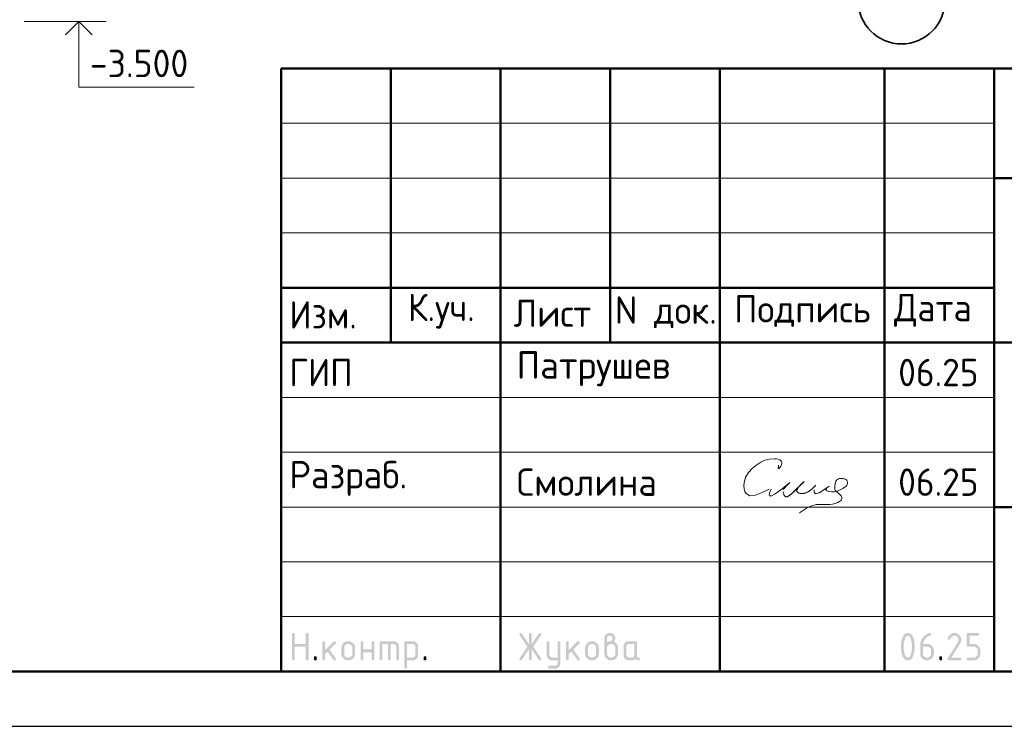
# Model space of a CAD drawing. Header units: millimetres. Extents: x 0 to 50400, y 0 to 35640.
# Tile 14 of 21: x 24739 to 35510, y 0 to 7733. Entities that reach past the tile are written whole.
import ezdxf

# ---------------------------------------------------------------- set-up
doc = ezdxf.new("R2010")
doc.units = ezdxf.units.MM
doc.linetypes.add('______5', pattern=[1320, 960, -120, 120, -120])
doc.layers.add('Standard', color=7, linetype='Continuous', lineweight=25)
doc.layers.add('Высотные отметки', color=7, linetype='Continuous', lineweight=25)
doc.layers.add('Оси', color=7, linetype='______5', true_color=0x656565)
doc.styles.add('ISOCPEUR', font='txt')

msp = doc.modelspace()

# ---------------------------------------------------------------- hatches: boundary and pattern name
at = {"layer": 'Standard', "linetype": 'Continuous', "lineweight": 25, "transparency": 33554687}
for points in [[(27719, 737), (27719, 1007), (27719, 1008), (27719, 1010), (27719, 1012), (27720, 1013), (27720, 1015), (27721, 1016), (27722, 1017), (27723, 1018), (27724, 1019), (27725, 1019), (27726, 1020), (27727, 1021), (27729, 1021), (27730, 1021), (27732, 1022), (27734, 1022), (27736, 1022), (27737, 1021), (27739, 1021), (27741, 1021), (27742, 1020), (27743, 1019), (27744, 1019), (27745, 1018), (27746, 1017), (27747, 1016), (27748, 1015), (27748, 1013), (27748, 1012), (27749, 1010), (27749, 1008), (27749, 1007), (27749, 902), (27869, 902), (27869, 1007), (27869, 1008), (27869, 1010), (27869, 1012), (27870, 1013), (27870, 1015), (27871, 1016), (27871, 1017), (27872, 1018), (27873, 1019), (27874, 1019), (27876, 1020), (27877, 1021), (27878, 1021), (27880, 1021), (27882, 1022), (27884, 1022), (27886, 1022), (27887, 1021), (27889, 1021), (27890, 1021), (27892, 1020), (27893, 1019), (27894, 1019), (27895, 1018), (27896, 1017), (27897, 1016), (27897, 1015), (27898, 1013), (27898, 1012), (27898, 1010), (27899, 1008), (27899, 1007), (27899, 737), (27899, 735), (27898, 733), (27898, 731), (27898, 730), (27897, 729), (27897, 727), (27896, 726), (27895, 725), (27894, 724), (27893, 724), (27892, 723), (27890, 722), (27889, 722), (27887, 722), (27886, 722), (27884, 722), (27882, 722), (27880, 722), (27878, 722), (27877, 722), (27876, 723), (27874, 724), (27873, 724), (27872, 725), (27871, 726), (27871, 727), (27870, 729), (27870, 730), (27869, 731), (27869, 733), (27869, 735), (27869, 737), (27869, 872), (27749, 872), (27749, 737), (27749, 735), (27749, 733), (27748, 731), (27748, 730), (27748, 729), (27747, 727), (27746, 726), (27745, 725), (27744, 724), (27743, 724), (27742, 723), (27741, 722), (27739, 722), (27737, 722), (27736, 722), (27734, 722), (27732, 722), (27730, 722), (27729, 722), (27727, 722), (27726, 723), (27725, 724), (27724, 724), (27723, 725), (27722, 726), (27721, 727), (27720, 729), (27720, 730), (27719, 731), (27719, 733), (27719, 735)], [(30310, 844), (30233, 728), (30232, 726), (30230, 725), (30229, 724), (30227, 723), (30226, 722), (30224, 722), (30222, 722), (30220, 722), (30218, 722), (30217, 722), (30215, 722), (30214, 723), (30212, 723), (30211, 724), (30210, 724), (30209, 725), (30208, 726), (30207, 728), (30207, 729), (30206, 730), (30206, 732), (30206, 734), (30205, 735), (30205, 737), (30205, 739), (30206, 741), (30207, 743), (30208, 745), (30292, 871), (30208, 998), (30207, 1000), (30206, 1002), (30205, 1004), (30205, 1006), (30205, 1008), (30206, 1010), (30206, 1011), (30206, 1013), (30207, 1014), (30207, 1015), (30208, 1017), (30209, 1018), (30210, 1019), (30211, 1019), (30212, 1020), (30214, 1021), (30215, 1021), (30217, 1021), (30218, 1022), (30220, 1022), (30222, 1022), (30224, 1021), (30226, 1021), (30227, 1020), (30229, 1019), (30230, 1018), (30232, 1016), (30233, 1015), (30310, 899), (30310, 1007), (30310, 1008), (30310, 1010), (30311, 1012), (30311, 1013), (30312, 1015), (30312, 1016), (30313, 1017), (30314, 1018), (30315, 1019), (30316, 1019), (30317, 1020), (30319, 1021), (30320, 1021), (30322, 1021), (30323, 1022), (30325, 1022), (30327, 1022), (30329, 1021), (30330, 1021), (30332, 1021), (30333, 1020), (30334, 1019), (30336, 1019), (30337, 1018), (30337, 1017), (30338, 1016), (30339, 1015), (30339, 1013), (30340, 1012), (30340, 1010), (30340, 1008), (30340, 1007), (30340, 899), (30418, 1015), (30419, 1016), (30420, 1018), (30422, 1019), (30423, 1020), (30425, 1021), (30427, 1021), (30428, 1022), (30430, 1022), (30432, 1022), (30433, 1021), (30435, 1021), (30436, 1020), (30437, 1020), (30439, 1019), (30440, 1018), (30441, 1017), (30442, 1016), (30443, 1015), (30444, 1013), (30444, 1012), (30445, 1011), (30445, 1009), (30445, 1008), (30445, 1006), (30445, 1004), (30445, 1002), (30444, 1000), (30443, 998), (30358, 871), (30443, 745), (30444, 743), (30445, 741), (30445, 739), (30445, 737), (30445, 735), (30445, 734), (30445, 732), (30444, 731), (30444, 730), (30443, 728), (30442, 727), (30441, 726), (30440, 725), (30439, 724), (30438, 723), (30436, 723), (30435, 722), (30434, 722), (30432, 722), (30431, 722), (30429, 722), (30427, 722), (30425, 722), (30423, 723), (30422, 724), (30420, 725), (30419, 726), (30418, 728), (30340, 844), (30340, 737), (30340, 735), (30340, 733), (30340, 731), (30339, 730), (30339, 729), (30338, 727), (30337, 726), (30337, 725), (30336, 724), (30334, 724), (30333, 723), (30332, 722), (30330, 722), (30329, 722), (30327, 722), (30325, 722), (30323, 722), (30322, 722), (30320, 722), (30319, 722), (30317, 723), (30316, 724), (30315, 724), (30314, 725), (30313, 726), (30312, 727), (30312, 729), (30311, 730), (30311, 731), (30310, 733), (30310, 735), (30310, 737)], [(34965, 1022), (34968, 1022), (34972, 1021), (34976, 1021), (34980, 1020), (34983, 1019), (34987, 1018), (34990, 1017), (34993, 1016), (34997, 1015), (35000, 1013), (35003, 1011), (35006, 1009), (35009, 1007), (35012, 1005), (35015, 1002), (35018, 1000), (35020, 997), (35023, 994), (35025, 991), (35027, 988), (35029, 985), (35031, 982), (35033, 979), (35034, 975), (35035, 972), (35036, 969), (35038, 965), (35038, 962), (35039, 958), (35039, 954), (35040, 950), (35040, 947), (35040, 941), (35039, 936), (35038, 930), (35036, 925), (35034, 920), (35032, 914), (35029, 909), (35026, 903), (34931, 752), (35025, 752), (35026, 752), (35028, 751), (35030, 751), (35031, 751), (35033, 750), (35034, 749), (35035, 749), (35036, 748), (35037, 747), (35037, 746), (35038, 745), (35039, 743), (35039, 742), (35039, 740), (35040, 738), (35040, 737), (35040, 735), (35039, 733), (35039, 731), (35039, 730), (35038, 729), (35037, 727), (35037, 726), (35036, 725), (35035, 724), (35034, 724), (35033, 723), (35031, 722), (35030, 722), (35028, 722), (35026, 722), (35025, 722), (34905, 722), (34903, 722), (34901, 722), (34899, 722), (34898, 722), (34897, 723), (34895, 724), (34894, 724), (34893, 725), (34892, 726), (34892, 727), (34891, 729), (34891, 730), (34890, 731), (34890, 733), (34890, 735), (34890, 737), (34890, 739), (34890, 741), (34891, 743), (34892, 745), (35002, 922), (35004, 925), (35005, 928), (35007, 931), (35008, 934), (35009, 937), (35009, 940), (35010, 943), (35010, 946), (35010, 951), (35009, 955), (35008, 960), (35006, 964), (35005, 968), (35002, 971), (35000, 975), (34996, 978), (34993, 982), (34989, 984), (34986, 987), (34982, 988), (34978, 990), (34974, 991), (34969, 991), (34965, 991), (34961, 991), (34958, 991), (34955, 990), (34952, 989), (34949, 988), (34946, 986), (34943, 984), (34940, 982), (34937, 980), (34934, 977), (34931, 974), (34929, 970), (34926, 967), (34923, 963), (34920, 958), (34918, 954), (34917, 952), (34915, 951), (34914, 949), (34912, 948), (34911, 947), (34909, 947), (34907, 947), (34905, 947), (34903, 947), (34901, 947), (34899, 947), (34898, 947), (34897, 948), (34895, 949), (34894, 949), (34893, 950), (34892, 951), (34892, 952), (34891, 954), (34891, 955), (34890, 956), (34890, 958), (34890, 960), (34890, 961), (34890, 963), (34890, 965), (34890, 966), (34891, 968), (34894, 974), (34898, 980), (34902, 986), (34906, 991), (34910, 996), (34914, 1000), (34919, 1005), (34923, 1008), (34928, 1011), (34933, 1014), (34938, 1016), (34943, 1018), (34948, 1020), (34953, 1021), (34959, 1022)], [(35100, 887), (35100, 1007), (35100, 1008), (35100, 1010), (35100, 1012), (35100, 1013), (35101, 1015), (35102, 1016), (35102, 1017), (35103, 1018), (35104, 1019), (35105, 1019), (35107, 1020), (35108, 1021), (35109, 1021), (35111, 1021), (35113, 1022), (35114, 1022), (35219, 1022), (35221, 1022), (35223, 1021), (35224, 1021), (35226, 1021), (35227, 1020), (35228, 1019), (35229, 1019), (35230, 1018), (35231, 1017), (35232, 1016), (35233, 1014), (35233, 1013), (35234, 1012), (35234, 1010), (35234, 1008), (35234, 1007), (35234, 1005), (35234, 1003), (35234, 1001), (35233, 1000), (35233, 999), (35232, 997), (35231, 996), (35230, 995), (35229, 994), (35228, 994), (35227, 993), (35226, 992), (35224, 992), (35223, 992), (35221, 991), (35219, 991), (35130, 991), (35130, 902), (35174, 902), (35178, 902), (35182, 901), (35186, 901), (35189, 900), (35193, 900), (35196, 899), (35200, 897), (35203, 896), (35207, 895), (35210, 893), (35213, 891), (35216, 889), (35219, 887), (35222, 885), (35225, 882), (35227, 880), (35230, 877), (35232, 874), (35235, 871), (35237, 868), (35239, 865), (35241, 862), (35242, 859), (35244, 855), (35245, 852), (35246, 849), (35247, 845), (35248, 841), (35249, 838), (35249, 834), (35249, 830), (35249, 827), (35249, 797), (35249, 793), (35249, 789), (35249, 785), (35248, 782), (35247, 778), (35246, 775), (35245, 771), (35244, 768), (35242, 764), (35241, 761), (35239, 758), (35237, 755), (35235, 752), (35232, 749), (35230, 746), (35227, 743), (35224, 741), (35222, 738), (35219, 736), (35216, 734), (35213, 732), (35209, 730), (35206, 728), (35203, 727), (35200, 726), (35196, 725), (35193, 724), (35189, 723), (35186, 722), (35182, 722), (35178, 722), (35174, 722), (35114, 722), (35113, 722), (35111, 722), (35109, 722), (35108, 722), (35107, 723), (35105, 724), (35104, 724), (35103, 725), (35102, 726), (35102, 727), (35101, 729), (35100, 730), (35100, 731), (35100, 733), (35100, 735), (35100, 737), (35100, 738), (35100, 740), (35100, 742), (35100, 743), (35101, 745), (35102, 746), (35102, 747), (35103, 748), (35104, 749), (35105, 749), (35107, 750), (35108, 751), (35109, 751), (35111, 751), (35113, 752), (35114, 752), (35174, 752), (35179, 752), (35183, 752), (35188, 753), (35192, 755), (35196, 756), (35199, 759), (35203, 761), (35206, 765), (35209, 768), (35212, 772), (35214, 775), (35216, 779), (35218, 783), (35218, 788), (35219, 792), (35219, 797), (35219, 827), (35219, 831), (35218, 836), (35218, 840), (35216, 844), (35214, 848), (35212, 851), (35209, 855), (35206, 858), (35203, 862), (35199, 864), (35195, 867), (35192, 868), (35188, 870), (35183, 871), (35179, 872), (35174, 872), (35114, 872), (35113, 872), (35111, 872), (35109, 872), (35108, 872), (35107, 873), (35105, 874), (35104, 874), (35103, 875), (35102, 876), (35102, 877), (35101, 879), (35100, 880), (35100, 881), (35100, 883), (35100, 885)], [(28079, 833), (28173, 927), (28174, 928), (28175, 929), (28177, 930), (28178, 930), (28179, 931), (28181, 931), (28182, 931), (28184, 931), (28186, 931), (28187, 931), (28189, 931), (28190, 930), (28192, 930), (28193, 929), (28194, 929), (28195, 928), (28196, 927), (28197, 926), (28197, 924), (28198, 923), (28198, 922), (28198, 920), (28199, 918), (28199, 916), (28199, 915), (28198, 914), (28198, 912), (28198, 911), (28197, 910), (28196, 908), (28195, 907), (28194, 906), (28128, 840), (28196, 745), (28197, 743), (28198, 741), (28199, 739), (28199, 736), (28199, 734), (28198, 733), (28198, 731), (28198, 730), (28197, 728), (28197, 727), (28196, 726), (28195, 725), (28194, 724), (28193, 724), (28192, 723), (28190, 722), (28189, 722), (28187, 722), (28186, 722), (28184, 722), (28182, 722), (28180, 722), (28178, 722), (28177, 723), (28175, 724), (28174, 725), (28172, 726), (28171, 728), (28107, 819), (28079, 791), (28079, 737), (28079, 735), (28078, 733), (28078, 731), (28078, 730), (28077, 729), (28077, 727), (28076, 726), (28075, 725), (28074, 724), (28073, 724), (28072, 723), (28070, 722), (28069, 722), (28067, 722), (28066, 722), (28064, 722), (28062, 722), (28060, 722), (28059, 722), (28057, 722), (28056, 723), (28055, 724), (28053, 724), (28052, 725), (28051, 726), (28051, 727), (28050, 729), (28050, 730), (28049, 731), (28049, 733), (28049, 735), (28049, 737), (28049, 916), (28049, 918), (28049, 920), (28049, 922), (28050, 923), (28050, 924), (28051, 926), (28051, 927), (28052, 928), (28053, 929), (28055, 929), (28056, 930), (28057, 930), (28059, 931), (28060, 931), (28062, 931), (28064, 931), (28066, 931), (28067, 931), (28069, 931), (28070, 930), (28072, 930), (28073, 929), (28074, 929), (28075, 928), (28076, 927), (28077, 926), (28077, 924), (28078, 923), (28078, 922), (28078, 920), (28079, 918), (28079, 916)], [(28498, 811), (28498, 737), (28498, 735), (28498, 733), (28498, 731), (28497, 730), (28497, 729), (28496, 727), (28496, 726), (28495, 725), (28494, 724), (28493, 724), (28491, 723), (28490, 722), (28489, 722), (28487, 722), (28485, 722), (28483, 722), (28481, 722), (28480, 722), (28478, 722), (28477, 722), (28475, 723), (28474, 724), (28473, 724), (28472, 725), (28471, 726), (28470, 727), (28470, 729), (28469, 730), (28469, 731), (28469, 733), (28468, 735), (28468, 737), (28468, 916), (28468, 918), (28469, 920), (28469, 922), (28469, 923), (28470, 924), (28470, 926), (28471, 927), (28472, 928), (28473, 929), (28474, 929), (28475, 930), (28477, 930), (28478, 931), (28480, 931), (28481, 931), (28483, 931), (28485, 931), (28487, 931), (28489, 931), (28490, 930), (28491, 930), (28493, 929), (28494, 929), (28495, 928), (28496, 927), (28496, 926), (28497, 924), (28497, 923), (28498, 922), (28498, 920), (28498, 918), (28498, 916), (28498, 841), (28588, 841), (28588, 916), (28588, 918), (28588, 920), (28588, 922), (28589, 923), (28589, 924), (28590, 926), (28591, 927), (28592, 928), (28593, 929), (28594, 929), (28595, 930), (28596, 930), (28598, 931), (28600, 931), (28601, 931), (28603, 931), (28605, 931), (28607, 931), (28608, 931), (28610, 930), (28611, 930), (28612, 929), (28613, 929), (28614, 928), (28615, 927), (28616, 926), (28617, 924), (28617, 923), (28618, 922), (28618, 920), (28618, 918), (28618, 916), (28618, 737), (28618, 735), (28618, 733), (28618, 731), (28617, 730), (28617, 729), (28616, 727), (28615, 726), (28614, 725), (28613, 724), (28612, 724), (28611, 723), (28610, 722), (28608, 722), (28607, 722), (28605, 722), (28603, 722), (28601, 722), (28600, 722), (28598, 722), (28596, 722), (28595, 723), (28594, 724), (28593, 724), (28592, 725), (28591, 726), (28590, 727), (28589, 729), (28589, 730), (28588, 731), (28588, 733), (28588, 735), (28588, 737), (28588, 811)], [(28693, 931), (28828, 931), (28831, 931), (28834, 931), (28837, 931), (28840, 930), (28843, 930), (28846, 929), (28849, 928), (28851, 927), (28854, 926), (28856, 925), (28859, 923), (28861, 922), (28864, 920), (28866, 918), (28868, 916), (28871, 914), (28873, 912), (28875, 909), (28877, 907), (28878, 905), (28880, 902), (28881, 900), (28883, 897), (28884, 895), (28885, 892), (28886, 889), (28886, 886), (28887, 883), (28887, 881), (28888, 878), (28888, 875), (28888, 871), (28888, 737), (28888, 735), (28888, 733), (28888, 731), (28887, 730), (28887, 729), (28886, 727), (28885, 726), (28884, 725), (28883, 724), (28882, 724), (28881, 723), (28880, 722), (28878, 722), (28877, 722), (28875, 722), (28873, 722), (28871, 722), (28869, 722), (28868, 722), (28866, 722), (28865, 723), (28864, 724), (28863, 724), (28862, 725), (28861, 726), (28860, 727), (28859, 729), (28859, 730), (28858, 731), (28858, 733), (28858, 735), (28858, 737), (28858, 871), (28858, 875), (28857, 877), (28857, 880), (28856, 883), (28855, 886), (28853, 888), (28851, 891), (28849, 893), (28847, 895), (28845, 896), (28842, 898), (28840, 899), (28837, 900), (28834, 901), (28831, 901), (28828, 901), (28798, 901), (28798, 737), (28798, 735), (28798, 733), (28798, 731), (28797, 730), (28797, 729), (28796, 727), (28795, 726), (28794, 725), (28793, 724), (28792, 724), (28791, 723), (28790, 722), (28788, 722), (28787, 722), (28785, 722), (28783, 722), (28781, 722), (28780, 722), (28778, 722), (28777, 722), (28775, 723), (28774, 724), (28773, 724), (28772, 725), (28771, 726), (28770, 727), (28769, 729), (28769, 730), (28769, 731), (28768, 733), (28768, 735), (28768, 737), (28768, 901), (28708, 901), (28708, 737), (28708, 735), (28708, 733), (28708, 731), (28707, 730), (28707, 729), (28706, 727), (28705, 726), (28704, 725), (28704, 724), (28702, 724), (28701, 723), (28700, 722), (28698, 722), (28697, 722), (28695, 722), (28693, 722), (28691, 722), (28690, 722), (28688, 722), (28687, 722), (28685, 723), (28684, 724), (28683, 724), (28682, 725), (28681, 726), (28680, 727), (28680, 729), (28679, 730), (28679, 731), (28678, 733), (28678, 735), (28678, 737), (28678, 916), (28678, 918), (28678, 920), (28679, 922), (28679, 923), (28680, 924), (28680, 926), (28681, 927), (28682, 928), (28683, 929), (28684, 929), (28685, 930), (28687, 930), (28688, 931), (28690, 931), (28691, 931)], [(30625, 691), (30625, 722), (30565, 722), (30562, 722), (30559, 722), (30556, 722), (30553, 723), (30550, 723), (30547, 724), (30545, 725), (30542, 726), (30539, 727), (30537, 728), (30534, 730), (30532, 731), (30529, 733), (30527, 735), (30525, 737), (30523, 739), (30521, 741), (30519, 744), (30517, 746), (30515, 748), (30513, 751), (30512, 753), (30511, 756), (30510, 758), (30509, 761), (30508, 764), (30507, 767), (30506, 769), (30506, 772), (30506, 775), (30505, 778), (30505, 781), (30505, 916), (30505, 918), (30506, 920), (30506, 922), (30506, 923), (30507, 924), (30507, 926), (30508, 927), (30509, 928), (30510, 929), (30511, 929), (30512, 930), (30514, 930), (30515, 931), (30517, 931), (30518, 931), (30520, 931), (30522, 931), (30524, 931), (30526, 931), (30527, 930), (30528, 930), (30530, 929), (30531, 929), (30532, 928), (30533, 927), (30533, 926), (30534, 924), (30534, 923), (30535, 922), (30535, 920), (30535, 918), (30535, 916), (30535, 782), (30535, 779), (30536, 776), (30536, 773), (30538, 770), (30539, 768), (30540, 765), (30542, 763), (30544, 760), (30546, 758), (30549, 757), (30551, 755), (30554, 754), (30557, 753), (30559, 752), (30562, 752), (30565, 752), (30625, 752), (30625, 916), (30625, 918), (30625, 920), (30625, 922), (30626, 923), (30626, 924), (30627, 926), (30628, 927), (30629, 928), (30630, 929), (30631, 929), (30632, 930), (30633, 930), (30635, 931), (30636, 931), (30638, 931), (30640, 931), (30642, 931), (30644, 931), (30645, 931), (30647, 930), (30648, 930), (30649, 929), (30650, 929), (30651, 928), (30652, 927), (30653, 926), (30654, 924), (30654, 923), (30655, 922), (30655, 920), (30655, 918), (30655, 916), (30655, 692), (30655, 688), (30655, 685), (30655, 682), (30654, 680), (30653, 677), (30653, 674), (30652, 671), (30651, 669), (30650, 666), (30648, 663), (30647, 661), (30645, 658), (30644, 656), (30642, 654), (30640, 651), (30638, 649), (30636, 647), (30634, 645), (30631, 643), (30629, 641), (30627, 640), (30624, 638), (30621, 637), (30619, 636), (30616, 635), (30613, 634), (30611, 633), (30608, 633), (30605, 632), (30602, 632), (30599, 632), (30596, 632), (30535, 632), (30534, 632), (30532, 632), (30530, 632), (30529, 633), (30527, 633), (30526, 634), (30525, 634), (30524, 635), (30523, 636), (30522, 638), (30522, 639), (30521, 640), (30521, 642), (30521, 643), (30520, 645), (30520, 647), (30520, 648), (30521, 650), (30521, 651), (30522, 652), (30522, 654), (30523, 655), (30524, 656), (30525, 657), (30526, 658), (30527, 659), (30529, 660), (30530, 661), (30531, 661), (30533, 661), (30534, 662), (30535, 662), (30595, 662), (30598, 662), (30601, 662), (30604, 663), (30607, 664), (30609, 665), (30612, 666), (30614, 668), (30616, 670), (30619, 672), (30620, 675), (30622, 677), (30623, 680), (30624, 682), (30624, 685), (30625, 688)], [(30745, 833), (30840, 927), (30841, 928), (30842, 929), (30843, 930), (30844, 930), (30846, 931), (30847, 931), (30849, 931), (30850, 931), (30852, 931), (30854, 931), (30855, 931), (30857, 930), (30858, 930), (30859, 929), (30860, 929), (30861, 928), (30862, 927), (30863, 926), (30864, 924), (30864, 923), (30865, 922), (30865, 920), (30865, 918), (30865, 916), (30865, 915), (30865, 914), (30865, 912), (30864, 911), (30863, 910), (30863, 908), (30862, 907), (30861, 906), (30795, 840), (30862, 745), (30864, 743), (30864, 741), (30865, 739), (30865, 736), (30865, 734), (30865, 733), (30865, 731), (30864, 730), (30864, 728), (30863, 727), (30862, 726), (30861, 725), (30860, 724), (30859, 724), (30858, 723), (30857, 722), (30855, 722), (30854, 722), (30852, 722), (30850, 722), (30848, 722), (30846, 722), (30845, 722), (30843, 723), (30842, 724), (30840, 725), (30839, 726), (30838, 728), (30773, 819), (30745, 791), (30745, 737), (30745, 735), (30745, 733), (30745, 731), (30744, 730), (30744, 729), (30743, 727), (30742, 726), (30741, 725), (30741, 724), (30739, 724), (30738, 723), (30737, 722), (30735, 722), (30734, 722), (30732, 722), (30730, 722), (30728, 722), (30727, 722), (30725, 722), (30724, 722), (30722, 723), (30721, 724), (30720, 724), (30719, 725), (30718, 726), (30717, 727), (30717, 729), (30716, 730), (30716, 731), (30715, 733), (30715, 735), (30715, 737), (30715, 916), (30715, 918), (30715, 920), (30716, 922), (30716, 923), (30717, 924), (30717, 926), (30718, 927), (30719, 928), (30720, 929), (30721, 929), (30722, 930), (30724, 930), (30725, 931), (30727, 931), (30728, 931), (30730, 931), (30732, 931), (30734, 931), (30735, 931), (30737, 930), (30738, 930), (30739, 929), (30741, 929), (30741, 928), (30742, 927), (30743, 926), (30744, 924), (30744, 923), (30745, 922), (30745, 920), (30745, 918), (30745, 916)], [(27959, 752), (27959, 753), (27959, 755), (27959, 757), (27960, 758), (27960, 760), (27961, 761), (27962, 762), (27963, 763), (27963, 764), (27965, 765), (27966, 765), (27967, 766), (27969, 766), (27970, 766), (27972, 767), (27974, 767), (27976, 767), (27977, 766), (27979, 766), (27980, 766), (27982, 765), (27983, 765), (27984, 764), (27985, 763), (27986, 762), (27987, 761), (27987, 760), (27988, 758), (27988, 757), (27989, 755), (27989, 753), (27989, 752), (27989, 737), (27989, 735), (27989, 733), (27988, 731), (27988, 730), (27987, 729), (27987, 727), (27986, 726), (27985, 725), (27984, 724), (27983, 724), (27982, 723), (27980, 722), (27979, 722), (27977, 722), (27976, 722), (27974, 722), (27972, 722), (27970, 722), (27969, 722), (27967, 722), (27966, 723), (27965, 724), (27963, 724), (27963, 725), (27962, 726), (27961, 727), (27960, 729), (27960, 730), (27959, 731), (27959, 733), (27959, 735), (27959, 737)], [(29158, 752), (29158, 753), (29158, 755), (29158, 757), (29159, 758), (29159, 760), (29160, 761), (29161, 762), (29162, 763), (29163, 764), (29164, 765), (29165, 765), (29166, 766), (29168, 766), (29169, 766), (29171, 767), (29173, 767), (29175, 767), (29177, 766), (29178, 766), (29180, 766), (29181, 765), (29182, 765), (29183, 764), (29184, 763), (29185, 762), (29186, 761), (29187, 760), (29187, 758), (29188, 757), (29188, 755), (29188, 753), (29188, 752), (29188, 737), (29188, 735), (29188, 733), (29188, 731), (29187, 730), (29187, 729), (29186, 727), (29185, 726), (29184, 725), (29183, 724), (29182, 724), (29181, 723), (29180, 722), (29178, 722), (29177, 722), (29175, 722), (29173, 722), (29171, 722), (29169, 722), (29168, 722), (29166, 722), (29165, 723), (29164, 724), (29163, 724), (29162, 725), (29161, 726), (29160, 727), (29159, 729), (29159, 730), (29158, 731), (29158, 733), (29158, 735), (29158, 737)], [(34800, 752), (34800, 753), (34800, 755), (34800, 757), (34801, 758), (34801, 760), (34802, 761), (34803, 762), (34804, 763), (34804, 764), (34806, 765), (34807, 765), (34808, 766), (34810, 766), (34811, 766), (34813, 767), (34815, 767), (34817, 767), (34818, 766), (34820, 766), (34821, 766), (34823, 765), (34824, 765), (34825, 764), (34826, 763), (34827, 762), (34828, 761), (34828, 760), (34829, 758), (34829, 757), (34830, 755), (34830, 753), (34830, 752), (34830, 737), (34830, 735), (34830, 733), (34829, 731), (34829, 730), (34828, 729), (34828, 727), (34827, 726), (34826, 725), (34825, 724), (34824, 724), (34823, 723), (34821, 722), (34820, 722), (34818, 722), (34817, 722), (34815, 722), (34813, 722), (34811, 722), (34810, 722), (34808, 722), (34807, 723), (34806, 724), (34804, 724), (34804, 725), (34803, 726), (34802, 727), (34801, 729), (34801, 730), (34800, 731), (34800, 733), (34800, 735), (34800, 737)]]:
    msp.add_hatch(color=7, dxfattribs=at).paths.add_polyline_path(points, flags=16)
h = msp.add_hatch(color=7, dxfattribs=at)
h.paths.add_polyline_path([(31165, 916), (31170, 920), (31174, 923), (31179, 926), (31183, 928), (31188, 930), (31192, 931), (31196, 931), (31200, 931), (31202, 931), (31204, 932), (31207, 933), (31209, 934), (31211, 935), (31213, 937), (31215, 939), (31217, 942), (31219, 944), (31221, 947), (31222, 949), (31223, 952), (31224, 954), (31224, 957), (31225, 959), (31225, 961), (31225, 965), (31224, 968), (31224, 970), (31223, 973), (31222, 976), (31220, 978), (31218, 981), (31216, 983), (31214, 985), (31212, 987), (31209, 988), (31207, 989), (31204, 990), (31201, 991), (31198, 991), (31195, 991), (31192, 991), (31189, 991), (31186, 990), (31183, 989), (31181, 988), (31178, 987), (31176, 985), (31174, 983), (31171, 981), (31170, 978), (31168, 976), (31167, 973), (31166, 970), (31165, 967), (31165, 965), (31165, 961)])
h.paths.add_polyline_path([(31240, 925), (31245, 923), (31249, 920), (31254, 918), (31258, 914), (31262, 911), (31266, 907), (31269, 903), (31272, 898), (31275, 893), (31278, 888), (31280, 883), (31282, 878), (31283, 873), (31284, 868), (31285, 862), (31285, 857), (31285, 797), (31285, 793), (31284, 789), (31284, 785), (31283, 781), (31282, 778), (31281, 774), (31280, 771), (31279, 768), (31278, 764), (31276, 761), (31274, 758), (31272, 755), (31270, 752), (31268, 749), (31265, 746), (31263, 743), (31260, 741), (31257, 738), (31254, 736), (31251, 734), (31248, 732), (31245, 730), (31242, 728), (31238, 727), (31235, 726), (31232, 725), (31228, 724), (31225, 723), (31221, 722), (31217, 722), (31214, 722), (31210, 722), (31206, 722), (31202, 722), (31198, 722), (31195, 723), (31191, 724), (31188, 725), (31184, 726), (31181, 727), (31177, 728), (31174, 730), (31171, 732), (31168, 734), (31165, 736), (31162, 738), (31159, 741), (31157, 743), (31154, 746), (31151, 749), (31149, 752), (31147, 755), (31145, 758), (31143, 761), (31142, 764), (31140, 768), (31139, 771), (31138, 774), (31137, 778), (31136, 782), (31136, 785), (31135, 789), (31135, 793), (31135, 797), (31135, 962), (31135, 965), (31135, 968), (31135, 971), (31136, 974), (31136, 977), (31137, 979), (31138, 982), (31139, 985), (31140, 987), (31142, 990), (31143, 993), (31145, 995), (31146, 997), (31148, 1000), (31150, 1002), (31152, 1004), (31154, 1006), (31157, 1008), (31159, 1010), (31161, 1012), (31164, 1013), (31166, 1015), (31169, 1016), (31172, 1017), (31174, 1018), (31177, 1019), (31180, 1020), (31183, 1020), (31186, 1021), (31189, 1021), (31192, 1022), (31195, 1022), (31198, 1022), (31201, 1021), (31204, 1021), (31207, 1020), (31210, 1020), (31212, 1019), (31215, 1018), (31218, 1017), (31221, 1016), (31223, 1015), (31226, 1013), (31228, 1012), (31230, 1010), (31233, 1008), (31235, 1006), (31237, 1004), (31239, 1002), (31241, 1000), (31243, 997), (31245, 995), (31246, 992), (31248, 990), (31249, 987), (31250, 985), (31251, 982), (31252, 979), (31253, 976), (31253, 974), (31254, 971), (31254, 968), (31254, 965), (31254, 962), (31254, 956), (31254, 951), (31253, 946), (31251, 941), (31249, 937), (31246, 933), (31243, 929)], flags=16)
h.paths.add_polyline_path([(31254, 797), (31254, 857), (31254, 861), (31254, 866), (31253, 870), (31251, 874), (31250, 878), (31247, 881), (31245, 885), (31241, 888), (31238, 892), (31235, 894), (31231, 897), (31227, 898), (31223, 900), (31219, 901), (31214, 902), (31210, 902), (31205, 902), (31201, 901), (31196, 900), (31192, 898), (31188, 897), (31185, 894), (31181, 892), (31178, 888), (31175, 885), (31172, 881), (31170, 878), (31168, 874), (31167, 870), (31166, 866), (31165, 861), (31165, 857), (31165, 797), (31165, 792), (31166, 788), (31167, 783), (31168, 779), (31170, 775), (31172, 772), (31175, 768), (31178, 765), (31181, 761), (31185, 759), (31188, 756), (31192, 755), (31196, 753), (31201, 752), (31205, 752), (31210, 752), (31214, 752), (31219, 752), (31223, 753), (31227, 755), (31231, 757), (31235, 759), (31238, 761), (31241, 765), (31245, 768), (31247, 772), (31250, 775), (31251, 779), (31253, 783), (31254, 788), (31254, 792)])
h = msp.add_hatch(color=7, dxfattribs=at)
h.paths.add_polyline_path([(34500, 872), (34500, 881), (34499, 890), (34499, 899), (34498, 908), (34497, 916), (34495, 925), (34494, 934), (34492, 942), (34490, 948), (34489, 953), (34487, 959), (34485, 964), (34483, 968), (34481, 972), (34479, 976), (34477, 979), (34474, 982), (34472, 984), (34469, 987), (34467, 988), (34464, 990), (34461, 991), (34458, 991), (34455, 991), (34452, 991), (34449, 991), (34446, 990), (34443, 988), (34441, 987), (34438, 984), (34436, 982), (34433, 979), (34431, 976), (34429, 972), (34427, 968), (34425, 963), (34423, 959), (34422, 953), (34420, 948), (34418, 942), (34416, 933), (34415, 925), (34413, 916), (34412, 907), (34411, 898), (34411, 890), (34410, 881), (34410, 872), (34410, 862), (34411, 853), (34411, 844), (34412, 835), (34413, 827), (34415, 818), (34416, 810), (34418, 801), (34420, 795), (34421, 790), (34423, 784), (34425, 780), (34427, 775), (34429, 771), (34431, 767), (34433, 764), (34436, 761), (34438, 759), (34441, 756), (34443, 755), (34446, 753), (34449, 752), (34452, 752), (34455, 752), (34458, 752), (34461, 752), (34464, 753), (34467, 755), (34469, 756), (34472, 759), (34474, 761), (34477, 764), (34479, 767), (34481, 771), (34483, 775), (34485, 780), (34487, 784), (34489, 790), (34490, 795), (34492, 801), (34494, 810), (34495, 818), (34497, 827), (34498, 835), (34499, 844), (34499, 853), (34500, 862)])
h.paths.add_polyline_path([(34530, 872), (34530, 865), (34530, 858), (34529, 852), (34529, 846), (34529, 839), (34528, 833), (34527, 827), (34527, 822), (34526, 816), (34525, 810), (34524, 805), (34522, 799), (34521, 794), (34520, 789), (34518, 784), (34517, 779), (34514, 772), (34512, 765), (34509, 759), (34506, 754), (34502, 748), (34499, 744), (34495, 739), (34492, 736), (34488, 732), (34484, 730), (34479, 727), (34475, 725), (34470, 723), (34465, 722), (34460, 722), (34455, 722), (34450, 722), (34445, 722), (34440, 723), (34435, 725), (34431, 727), (34426, 730), (34422, 732), (34418, 736), (34414, 739), (34411, 744), (34408, 748), (34404, 754), (34401, 759), (34398, 765), (34396, 771), (34393, 779), (34392, 783), (34390, 789), (34389, 794), (34388, 799), (34386, 804), (34385, 810), (34384, 816), (34383, 821), (34383, 827), (34382, 833), (34381, 839), (34381, 846), (34381, 852), (34380, 858), (34380, 865), (34380, 872), (34380, 878), (34380, 885), (34381, 891), (34381, 898), (34381, 904), (34382, 910), (34383, 916), (34383, 922), (34384, 928), (34385, 933), (34386, 939), (34388, 944), (34389, 949), (34390, 954), (34392, 960), (34393, 964), (34396, 972), (34398, 978), (34401, 984), (34404, 989), (34408, 995), (34411, 999), (34414, 1004), (34418, 1007), (34422, 1011), (34426, 1014), (34431, 1016), (34435, 1018), (34440, 1020), (34445, 1021), (34450, 1022), (34455, 1022), (34460, 1022), (34465, 1021), (34470, 1020), (34475, 1018), (34479, 1016), (34484, 1013), (34488, 1011), (34492, 1007), (34495, 1004), (34499, 999), (34502, 995), (34506, 989), (34509, 984), (34512, 978), (34514, 971), (34517, 964), (34518, 959), (34520, 954), (34521, 949), (34522, 944), (34524, 938), (34525, 933), (34526, 927), (34527, 922), (34527, 916), (34528, 910), (34529, 904), (34529, 897), (34529, 891), (34530, 885), (34530, 878)], flags=16)
h = msp.add_hatch(color=7, dxfattribs=at)
h.paths.add_polyline_path([(34620, 872), (34620, 797), (34620, 792), (34621, 788), (34622, 783), (34623, 779), (34625, 775), (34627, 772), (34630, 768), (34633, 765), (34636, 761), (34640, 759), (34644, 756), (34647, 755), (34651, 753), (34656, 752), (34660, 752), (34665, 752), (34670, 752), (34674, 752), (34678, 753), (34682, 755), (34686, 757), (34690, 759), (34693, 761), (34697, 765), (34700, 768), (34702, 772), (34705, 775), (34706, 779), (34708, 783), (34709, 788), (34710, 792), (34710, 797), (34710, 827), (34710, 831), (34709, 836), (34708, 840), (34706, 844), (34705, 848), (34702, 852), (34700, 855), (34697, 858), (34693, 862), (34690, 864), (34686, 867), (34682, 868), (34678, 870), (34674, 871), (34669, 872), (34665, 872)])
h.paths.add_polyline_path([(34695, 1022), (34697, 1022), (34698, 1021), (34700, 1021), (34701, 1021), (34703, 1020), (34704, 1019), (34705, 1019), (34706, 1018), (34707, 1017), (34708, 1016), (34708, 1015), (34709, 1013), (34709, 1012), (34709, 1010), (34710, 1008), (34710, 1007), (34710, 1004), (34709, 1002), (34709, 999), (34708, 998), (34707, 996), (34705, 995), (34704, 994), (34702, 994), (34698, 993), (34694, 991), (34690, 990), (34686, 988), (34682, 986), (34678, 984), (34675, 982), (34671, 979), (34667, 977), (34664, 974), (34660, 971), (34657, 968), (34654, 965), (34650, 961), (34647, 958), (34644, 954), (34639, 947), (34635, 941), (34631, 935), (34628, 928), (34626, 922), (34624, 915), (34622, 908), (34621, 902), (34665, 902), (34669, 902), (34673, 901), (34676, 901), (34680, 900), (34684, 900), (34687, 899), (34691, 898), (34694, 896), (34697, 895), (34701, 893), (34704, 891), (34707, 889), (34710, 887), (34713, 885), (34715, 883), (34718, 880), (34721, 877), (34723, 874), (34726, 871), (34728, 868), (34730, 865), (34731, 862), (34733, 859), (34734, 856), (34736, 852), (34737, 849), (34738, 845), (34738, 842), (34739, 838), (34739, 834), (34740, 831), (34740, 827), (34740, 797), (34740, 793), (34739, 789), (34739, 785), (34738, 781), (34738, 778), (34737, 774), (34736, 771), (34734, 768), (34733, 764), (34731, 761), (34729, 758), (34727, 755), (34725, 752), (34723, 749), (34721, 746), (34718, 743), (34715, 741), (34712, 738), (34709, 736), (34706, 734), (34703, 732), (34700, 730), (34697, 728), (34694, 727), (34690, 726), (34687, 725), (34683, 724), (34680, 723), (34676, 722), (34672, 722), (34669, 722), (34665, 722), (34661, 722), (34657, 722), (34653, 722), (34650, 723), (34646, 724), (34643, 725), (34639, 726), (34636, 727), (34633, 728), (34629, 730), (34626, 732), (34623, 734), (34620, 736), (34617, 738), (34614, 741), (34612, 743), (34609, 746), (34607, 749), (34604, 752), (34602, 755), (34600, 758), (34598, 761), (34597, 764), (34595, 767), (34594, 771), (34593, 774), (34592, 778), (34591, 781), (34591, 785), (34590, 788), (34590, 792), (34590, 796), (34590, 887), (34590, 893), (34590, 899), (34591, 905), (34592, 911), (34593, 917), (34595, 923), (34596, 929), (34598, 934), (34601, 940), (34603, 945), (34606, 951), (34609, 956), (34612, 961), (34616, 966), (34620, 971), (34624, 976), (34627, 980), (34630, 983), (34634, 986), (34637, 990), (34641, 993), (34644, 996), (34648, 999), (34651, 1001), (34655, 1004), (34658, 1006), (34662, 1009), (34666, 1011), (34670, 1013), (34673, 1015), (34677, 1017), (34681, 1018), (34683, 1019), (34685, 1020), (34687, 1020), (34689, 1021), (34691, 1021), (34692, 1021), (34693, 1022)], flags=16)
h = msp.add_hatch(color=7, dxfattribs=at)
h.paths.add_polyline_path([(28259, 796), (28259, 856), (28259, 860), (28259, 864), (28259, 868), (28260, 871), (28261, 875), (28262, 878), (28263, 882), (28264, 885), (28265, 889), (28267, 892), (28269, 895), (28271, 898), (28273, 901), (28275, 904), (28278, 907), (28280, 909), (28283, 912), (28286, 915), (28289, 917), (28292, 919), (28295, 921), (28298, 923), (28301, 925), (28305, 926), (28308, 927), (28311, 928), (28315, 929), (28318, 930), (28322, 931), (28326, 931), (28329, 931), (28333, 931), (28337, 931), (28341, 931), (28345, 931), (28349, 930), (28352, 929), (28356, 928), (28359, 927), (28362, 926), (28366, 925), (28369, 923), (28372, 921), (28375, 919), (28378, 917), (28381, 915), (28384, 912), (28387, 910), (28389, 907), (28392, 904), (28394, 901), (28396, 898), (28398, 895), (28400, 892), (28401, 889), (28403, 886), (28404, 882), (28405, 879), (28406, 875), (28407, 872), (28408, 868), (28408, 864), (28408, 860), (28408, 856), (28408, 796), (28408, 793), (28408, 789), (28408, 785), (28407, 781), (28406, 778), (28405, 774), (28404, 771), (28403, 768), (28401, 764), (28400, 761), (28398, 758), (28396, 755), (28394, 752), (28391, 749), (28389, 746), (28386, 743), (28384, 741), (28381, 738), (28378, 736), (28375, 734), (28372, 732), (28369, 730), (28365, 728), (28362, 727), (28359, 726), (28355, 725), (28352, 724), (28348, 723), (28345, 722), (28341, 722), (28337, 722), (28333, 722), (28329, 722), (28326, 722), (28322, 722), (28318, 723), (28315, 724), (28311, 725), (28308, 726), (28305, 727), (28301, 728), (28298, 730), (28295, 732), (28292, 734), (28289, 736), (28286, 738), (28283, 741), (28280, 743), (28278, 746), (28275, 749), (28273, 752), (28271, 755), (28269, 758), (28267, 761), (28265, 764), (28264, 768), (28263, 771), (28262, 774), (28261, 778), (28260, 781), (28259, 785), (28259, 789), (28259, 793)], flags=16)
h.paths.add_polyline_path([(28378, 797), (28378, 857), (28378, 861), (28377, 866), (28377, 870), (28375, 874), (28373, 878), (28371, 881), (28368, 885), (28365, 888), (28362, 892), (28358, 894), (28355, 897), (28351, 898), (28347, 900), (28342, 901), (28338, 902), (28333, 902), (28329, 902), (28324, 901), (28320, 900), (28316, 898), (28312, 897), (28309, 894), (28305, 892), (28302, 888), (28298, 885), (28296, 881), (28293, 878), (28292, 874), (28290, 870), (28289, 866), (28289, 861), (28289, 857), (28289, 797), (28289, 792), (28289, 788), (28290, 783), (28292, 779), (28293, 775), (28296, 772), (28298, 768), (28302, 765), (28305, 761), (28308, 759), (28312, 756), (28316, 755), (28320, 753), (28324, 752), (28329, 752), (28333, 752), (28338, 752), (28342, 752), (28347, 753), (28351, 755), (28355, 757), (28358, 759), (28362, 761), (28365, 765), (28368, 768), (28371, 772), (28373, 775), (28375, 779), (28377, 783), (28377, 788), (28378, 792)])
h = msp.add_hatch(color=7, dxfattribs=at)
h.paths.add_polyline_path([(28948, 916), (28948, 918), (28948, 920), (28949, 922), (28949, 923), (28950, 924), (28950, 926), (28951, 927), (28952, 928), (28953, 929), (28954, 929), (28955, 930), (28957, 930), (28958, 931), (28960, 931), (28961, 931), (28963, 931), (29038, 931), (29041, 931), (29044, 931), (29047, 931), (29050, 930), (29053, 930), (29056, 929), (29059, 928), (29061, 927), (29064, 926), (29066, 925), (29069, 923), (29071, 922), (29074, 920), (29076, 918), (29078, 916), (29080, 914), (29083, 912), (29085, 910), (29086, 907), (29088, 905), (29090, 902), (29091, 900), (29092, 897), (29094, 895), (29095, 892), (29095, 889), (29096, 886), (29097, 884), (29097, 881), (29098, 878), (29098, 875), (29098, 871), (29098, 781), (29098, 778), (29098, 775), (29097, 772), (29097, 769), (29096, 767), (29095, 764), (29095, 761), (29094, 758), (29092, 756), (29091, 753), (29090, 751), (29088, 748), (29086, 746), (29085, 744), (29083, 741), (29081, 739), (29078, 737), (29076, 735), (29074, 733), (29071, 731), (29069, 730), (29066, 728), (29064, 727), (29061, 726), (29059, 725), (29056, 724), (29053, 723), (29050, 723), (29047, 722), (29044, 722), (29041, 722), (29038, 722), (28978, 722), (28978, 647), (28978, 645), (28978, 643), (28978, 641), (28977, 640), (28977, 639), (28976, 638), (28975, 636), (28974, 635), (28973, 634), (28972, 634), (28971, 633), (28970, 633), (28968, 632), (28967, 632), (28965, 632), (28963, 632), (28961, 632), (28960, 632), (28958, 632), (28957, 633), (28955, 633), (28954, 634), (28953, 634), (28952, 635), (28951, 636), (28950, 638), (28950, 639), (28949, 640), (28949, 641), (28948, 643), (28948, 645), (28948, 647)], flags=16)
h.paths.add_polyline_path([(28978, 901), (28978, 752), (29038, 752), (29041, 752), (29044, 752), (29047, 753), (29049, 754), (29052, 755), (29054, 757), (29057, 758), (29059, 760), (29061, 763), (29063, 765), (29065, 767), (29066, 770), (29067, 773), (29067, 776), (29068, 778), (29068, 782), (29068, 871), (29068, 875), (29067, 877), (29067, 880), (29066, 883), (29065, 886), (29063, 888), (29061, 891), (29059, 893), (29057, 895), (29055, 896), (29052, 898), (29050, 899), (29047, 900), (29044, 901), (29041, 901), (29038, 901)])
h = msp.add_hatch(color=7, dxfattribs=at)
h.paths.add_polyline_path([(30925, 796), (30925, 856), (30925, 860), (30925, 864), (30926, 868), (30926, 871), (30927, 875), (30928, 878), (30929, 882), (30930, 885), (30932, 889), (30934, 892), (30935, 895), (30937, 898), (30939, 901), (30942, 904), (30944, 907), (30947, 909), (30950, 912), (30952, 915), (30955, 917), (30958, 919), (30961, 921), (30965, 923), (30968, 925), (30971, 926), (30974, 927), (30978, 928), (30981, 929), (30985, 930), (30988, 931), (30992, 931), (30996, 931), (31000, 931), (31004, 931), (31008, 931), (31011, 931), (31015, 930), (31019, 929), (31022, 928), (31026, 927), (31029, 926), (31032, 925), (31035, 923), (31039, 921), (31042, 919), (31045, 917), (31047, 915), (31050, 912), (31053, 910), (31056, 907), (31058, 904), (31060, 901), (31063, 898), (31065, 895), (31066, 892), (31068, 889), (31069, 886), (31071, 882), (31072, 879), (31073, 875), (31073, 872), (31074, 868), (31074, 864), (31075, 860), (31075, 856), (31075, 796), (31075, 793), (31074, 789), (31074, 785), (31073, 781), (31073, 778), (31072, 774), (31071, 771), (31069, 768), (31068, 764), (31066, 761), (31064, 758), (31062, 755), (31060, 752), (31058, 749), (31056, 746), (31053, 743), (31050, 741), (31047, 738), (31044, 736), (31041, 734), (31038, 732), (31035, 730), (31032, 728), (31029, 727), (31025, 726), (31022, 725), (31018, 724), (31015, 723), (31011, 722), (31007, 722), (31004, 722), (31000, 722), (30996, 722), (30992, 722), (30988, 722), (30985, 723), (30981, 724), (30978, 725), (30974, 726), (30971, 727), (30968, 728), (30965, 730), (30961, 732), (30958, 734), (30955, 736), (30952, 738), (30950, 741), (30947, 743), (30944, 746), (30942, 749), (30939, 752), (30937, 755), (30935, 758), (30934, 761), (30932, 764), (30930, 768), (30929, 771), (30928, 774), (30927, 778), (30926, 781), (30926, 785), (30925, 789), (30925, 793)], flags=16)
h.paths.add_polyline_path([(31045, 797), (31045, 857), (31045, 861), (31044, 866), (31043, 870), (31041, 874), (31040, 878), (31037, 881), (31035, 885), (31032, 888), (31028, 892), (31025, 894), (31021, 897), (31017, 898), (31013, 900), (31009, 901), (31004, 902), (31000, 902), (30995, 902), (30991, 901), (30987, 900), (30983, 898), (30979, 897), (30975, 894), (30971, 892), (30968, 888), (30965, 885), (30962, 881), (30960, 878), (30958, 874), (30957, 870), (30956, 866), (30955, 861), (30955, 857), (30955, 797), (30955, 792), (30956, 788), (30957, 783), (30958, 779), (30960, 775), (30962, 772), (30965, 768), (30968, 765), (30971, 761), (30975, 759), (30979, 756), (30983, 755), (30986, 753), (30991, 752), (30995, 752), (31000, 752), (31004, 752), (31009, 752), (31013, 753), (31017, 755), (31021, 757), (31025, 759), (31028, 761), (31032, 765), (31035, 768), (31037, 772), (31040, 775), (31041, 779), (31043, 783), (31044, 788), (31045, 792)])
h = msp.add_hatch(color=7, dxfattribs=at)
h.paths.add_polyline_path([(31464, 901), (31405, 901), (31401, 901), (31399, 901), (31396, 900), (31393, 899), (31390, 898), (31388, 896), (31386, 895), (31383, 893), (31381, 890), (31380, 888), (31378, 886), (31377, 883), (31376, 880), (31375, 877), (31375, 874), (31375, 871), (31375, 782), (31375, 778), (31375, 776), (31376, 773), (31377, 770), (31378, 768), (31380, 765), (31381, 763), (31384, 760), (31386, 758), (31388, 757), (31391, 755), (31393, 754), (31396, 753), (31399, 752), (31402, 752), (31405, 752), (31434, 752), (31438, 752), (31440, 752), (31443, 753), (31446, 754), (31449, 755), (31451, 757), (31453, 758), (31456, 760), (31458, 763), (31459, 765), (31461, 767), (31462, 770), (31463, 773), (31464, 776), (31464, 778), (31464, 782)])
h.paths.add_polyline_path([(31524, 737), (31524, 735), (31524, 733), (31524, 731), (31523, 730), (31523, 729), (31522, 727), (31522, 726), (31521, 725), (31520, 724), (31519, 724), (31517, 723), (31516, 722), (31515, 722), (31513, 722), (31511, 722), (31509, 722), (31504, 722), (31499, 723), (31495, 724), (31490, 726), (31486, 728), (31482, 730), (31478, 733), (31475, 737), (31471, 733), (31466, 730), (31462, 728), (31457, 726), (31452, 724), (31446, 723), (31441, 722), (31434, 722), (31405, 722), (31401, 722), (31398, 722), (31395, 722), (31392, 723), (31390, 723), (31387, 724), (31384, 725), (31381, 726), (31379, 727), (31376, 728), (31374, 730), (31371, 731), (31369, 733), (31366, 735), (31364, 737), (31362, 739), (31360, 741), (31358, 743), (31356, 746), (31354, 748), (31353, 751), (31351, 753), (31350, 756), (31349, 758), (31348, 761), (31347, 764), (31346, 766), (31346, 769), (31345, 772), (31345, 775), (31345, 778), (31345, 781), (31345, 871), (31345, 875), (31345, 878), (31345, 881), (31346, 884), (31346, 886), (31347, 889), (31348, 892), (31349, 895), (31350, 897), (31351, 900), (31353, 902), (31354, 905), (31356, 907), (31358, 910), (31360, 912), (31362, 914), (31364, 916), (31366, 918), (31369, 920), (31371, 922), (31374, 923), (31376, 925), (31379, 926), (31381, 927), (31384, 928), (31387, 929), (31390, 930), (31392, 930), (31395, 931), (31398, 931), (31401, 931), (31405, 931), (31479, 931), (31481, 931), (31483, 931), (31485, 931), (31486, 930), (31487, 930), (31489, 929), (31490, 929), (31491, 928), (31492, 927), (31492, 926), (31493, 924), (31493, 923), (31494, 922), (31494, 920), (31494, 918), (31494, 916), (31494, 767), (31494, 765), (31495, 763), (31495, 761), (31495, 760), (31496, 759), (31496, 757), (31497, 756), (31498, 755), (31499, 754), (31500, 754), (31501, 753), (31503, 752), (31504, 752), (31506, 752), (31508, 752), (31509, 752), (31511, 752), (31513, 751), (31515, 751), (31516, 751), (31517, 750), (31519, 749), (31520, 749), (31521, 748), (31522, 747), (31522, 746), (31523, 744), (31523, 743), (31524, 742), (31524, 740), (31524, 738)], flags=16)

# ---------------------------------------------------------------- linework, layer by layer
at = {"layer": 'Standard', "color": 7, "linetype": 'Continuous', "lineweight": 50, "transparency": 33554687}
for p, q in [((27600, 600), (27600, 7200)), ((27600, 7200), (49800, 7200)), ((28800, 4200), (28800, 7200)), ((30000, 600), (30000, 7200)), ((31200, 4200), (31200, 7200)), ((32400, 600), (32400, 7200)), ((34200, 600), (34200, 7200)), ((35400, 600), (35400, 7200)), ((35400, 6000), (49800, 6000)), ((27600, 4800), (35400, 4800)), ((27600, 4800), (35400, 4800)), ((27600, 4200), (35400, 4200)), ((27600, 4200), (35400, 4200)), ((35400, 4200), (49800, 4200)), ((35400, 2400), (49800, 2400))]:
    msp.add_line(p, q, dxfattribs=at)
at = {"layer": 'Standard', "color": 7, "linetype": 'Continuous', "lineweight": 13, "transparency": 33554687}
for p, q in [((27600, 6600), (35400, 6600)), ((27600, 6000), (35400, 6000)), ((27600, 5400), (35400, 5400)), ((27600, 3600), (35400, 3600)), ((27600, 3000), (35400, 3000)), ((27600, 3000), (35400, 3000)), ((27600, 2400), (35400, 2400)), ((27600, 2400), (35400, 2400)), ((27600, 1800), (35400, 1800)), ((27600, 1200), (35400, 1200))]:
    msp.add_line(p, q, dxfattribs=at)
at = {"layer": 'Standard', "color": 7, "linetype": 'Continuous', "lineweight": 25, "transparency": 33554687}
msp.add_line((27600, 600), (49800, 600), dxfattribs=at)
msp.add_line((27600, 600), (49800, 600), dxfattribs=at)
msp.add_line((27600, 600), (49800, 600), dxfattribs=at)
msp.add_lwpolyline([(0, 0), (50400, 0), (50400, 35640), (0, 35640), (0, 0)], close=True, dxfattribs=at)
at = {"layer": 'Standard', "color": 7, "linetype": 'Continuous', "lineweight": 50, "transparency": 33554687}
msp.add_lwpolyline([(2400, 35040), (49800, 35040), (49800, 600), (2400, 600), (2400, 35040)], close=True, dxfattribs=at)
at = {"layer": 'Standard', "color": 250, "linetype": 'Continuous', "lineweight": 18, "true_color": 0x2d2d2d, "transparency": 33554687}
for points in [[(33040, 2857), (33039, 2844), (33038, 2833), (33038, 2825), (33040, 2821), (33045, 2822), (33052, 2828), (33059, 2836), (33066, 2846), (33073, 2863), (33075, 2879), (33072, 2894), (33066, 2906), (33053, 2917), (33036, 2924), (33016, 2928), (32995, 2929), (32941, 2925), (32892, 2911), (32846, 2890), (32802, 2862), (32754, 2824), (32712, 2779), (32680, 2726), (32663, 2666), (32661, 2632), (32664, 2599), (32672, 2569), (32685, 2546), (32728, 2523), (32788, 2531), (32860, 2559), (32937, 2597)], [(33593, 2627), (33581, 2618), (33570, 2609), (33562, 2600), (33559, 2593), (33566, 2580), (33589, 2571), (33620, 2567), (33652, 2567), (33679, 2572), (33702, 2580), (33722, 2591), (33744, 2604), (33760, 2615), (33776, 2626), (33788, 2639), (33794, 2655), (33795, 2668), (33792, 2681), (33786, 2692), (33777, 2701), (33770, 2705), (33762, 2708), (33753, 2710), (33745, 2711), (33736, 2712), (33727, 2713), (33718, 2713), (33709, 2711), (33697, 2707), (33686, 2701), (33676, 2693), (33668, 2683), (33664, 2673), (33661, 2662), (33659, 2650), (33658, 2638), (33656, 2625), (33655, 2613), (33655, 2601), (33658, 2590), (33664, 2578), (33675, 2568), (33687, 2558), (33700, 2547), (33713, 2535), (33725, 2521), (33732, 2506), (33733, 2492), (33728, 2480), (33718, 2469), (33705, 2459), (33691, 2450), (33661, 2437), (33632, 2430), (33602, 2426), (33573, 2426), (33543, 2427), (33512, 2428), (33482, 2428), (33453, 2426), (33405, 2414), (33359, 2393), (33315, 2367), (33271, 2338)], [(32961, 2597), (32954, 2579), (32947, 2563), (32942, 2548), (32939, 2535), (32955, 2518), (33005, 2544), (33080, 2599), (33166, 2668)], [(33446, 2639), (33446, 2638), (33445, 2638), (33444, 2637), (33444, 2636), (33435, 2626), (33425, 2617), (33416, 2607), (33407, 2598), (33400, 2593), (33394, 2587), (33388, 2582), (33381, 2577), (33376, 2573), (33370, 2570), (33365, 2566), (33359, 2563), (33354, 2561), (33349, 2558), (33343, 2556), (33338, 2554), (33333, 2553), (33328, 2551), (33322, 2550), (33317, 2549), (33312, 2548), (33307, 2548), (33302, 2548), (33297, 2548), (33291, 2548), (33286, 2548), (33281, 2549), (33276, 2550), (33271, 2551), (33267, 2552), (33263, 2553), (33259, 2554), (33256, 2555), (33254, 2557), (33251, 2558), (33249, 2559), (33248, 2561), (33246, 2562), (33245, 2563), (33244, 2564), (33243, 2566), (33242, 2567), (33242, 2568), (33241, 2569), (33241, 2571), (33240, 2573), (33240, 2574), (33240, 2576), (33240, 2578), (33240, 2580), (33241, 2582), (33241, 2584), (33243, 2587), (33244, 2590), (33245, 2594), (33247, 2597), (33250, 2601), (33253, 2606), (33256, 2611), (33260, 2616), (33266, 2624), (33273, 2632), (33280, 2639), (33287, 2647), (33295, 2654), (33304, 2662), (33312, 2670), (33320, 2679), (33320, 2679), (33321, 2679), (33321, 2680), (33321, 2680), (33321, 2680), (33321, 2680), (33321, 2680), (33321, 2680), (33321, 2680), (33321, 2680), (33321, 2680), (33321, 2680), (33321, 2680), (33321, 2680), (33321, 2680), (33321, 2680), (33321, 2680), (33321, 2680), (33321, 2680), (33321, 2680), (33321, 2679), (33321, 2679), (33321, 2679), (33321, 2679), (33306, 2666), (33292, 2653), (33279, 2639), (33267, 2625), (33248, 2606), (33230, 2587), (33210, 2569), (33190, 2551), (33184, 2545), (33177, 2539), (33170, 2533), (33162, 2528), (33158, 2525), (33154, 2522), (33149, 2519), (33145, 2517), (33142, 2516), (33139, 2514), (33136, 2513), (33133, 2513), (33131, 2512), (33128, 2512), (33126, 2512), (33124, 2512), (33123, 2512), (33121, 2512), (33119, 2513), (33118, 2513), (33116, 2514), (33115, 2515), (33113, 2516), (33112, 2517), (33110, 2518), (33109, 2519), (33108, 2521), (33106, 2523), (33105, 2526), (33103, 2529), (33101, 2532), (33100, 2535), (33097, 2543), (33095, 2551), (33092, 2559), (33090, 2567)], [(33090, 2567), (33094, 2553), (33098, 2540), (33103, 2529), (33108, 2520), (33130, 2512), (33160, 2526), (33195, 2556), (33235, 2594), (33269, 2627), (33298, 2656), (33317, 2675), (33320, 2679), (33314, 2673), (33304, 2664), (33291, 2651), (33278, 2636), (33260, 2616), (33247, 2597), (33240, 2579), (33244, 2565), (33251, 2558), (33261, 2553), (33274, 2550), (33287, 2548), (33318, 2549), (33346, 2557), (33372, 2571), (33395, 2588), (33409, 2600), (33422, 2613), (33434, 2626), (33446, 2639)], [(33166, 2668), (33147, 2649), (33128, 2630), (33109, 2611), (33090, 2591)], [(33429, 2588), (33429, 2582), (33429, 2575), (33429, 2569), (33429, 2564), (33446, 2545), (33484, 2556), (33535, 2587), (33593, 2627)]]:
    msp.add_lwpolyline(points, dxfattribs=at)
at = {"layer": 'Высотные отметки', "color": 7, "linetype": 'Continuous', "lineweight": 13, "transparency": 33554687}
msp.add_line((24787, 7714), (25687, 7714), dxfattribs=at)
msp.add_line((24787, 7714), (25687, 7714), dxfattribs=at)
at = {"layer": 'Высотные отметки', "color": 7, "linetype": 'Continuous', "lineweight": 35, "transparency": 33554687}
for q in [(25242, 7568), (25242, 7568), (25532, 7568), (25532, 7568)]:
    msp.add_line((25387, 7714), q, dxfattribs=at)
at = {"layer": 'Высотные отметки', "color": 7, "linetype": 'Continuous', "lineweight": 13, "transparency": 33554687}
msp.add_lwpolyline([(25387, 7714), (25387, 6994), (26647, 6994)], dxfattribs=at)
msp.add_lwpolyline([(25387, 7714), (25387, 6994), (26647, 6994)], dxfattribs=at)
at = {"layer": 'Оси', "color": 7, "linetype": 'Continuous', "lineweight": 35, "transparency": 33554687}
msp.add_circle((34386, 7943), 475, dxfattribs=at)

# ---------------------------------------------------------------- texts
at = {"layer": 'Standard', "color": 7, "linetype": 'Continuous', "lineweight": 25, "transparency": 33554687, "char_height": 300, "attachment_point": 7, "style": 'ISOCPEUR'}
for s, insert, width in [('\\W0.93;Изм.', (27689, 4353), 903.48), ('\\W0.93;К.уч.', (28987, 4353), 979.21), ('\\W0.94;Лист', (30143, 4371), 1040.31), ('\\W0.95;N док.', (31251, 4357), 1281.75), ('\\W0.96;Подпись', (32555, 4371), 1613.14), ('\\W0.94;Дата', (34305, 4371), 1161.28), ('\\W0.92;ГИП', (27689, 3722), 827.54), ('\\W0.97;Патрушев', (30175, 3722), 2004.22), ('\\W0.94;06.25', (34350, 3722), 1070.02), ('\\W0.96;Разраб.', (27689, 2522), 1567.87), ('\\W0.96;Смолина', (30175, 2522), 1673.19), ('\\W0.94;06.25', (34350, 2522), 1070.02)]:
    msp.add_mtext(s, dxfattribs=dict(at, insert=insert, width=width))
at = {"layer": 'Высотные отметки', "color": 7, "linetype": 'Continuous', "lineweight": 25, "transparency": 33554687, "insert": (25507, 7104), "char_height": 300, "width": 1281.44, "attachment_point": 7, "style": 'ISOCPEUR'}
msp.add_mtext('\\W0.95;-3.500', dxfattribs=at)

doc.saveas('drawing.dxf')
